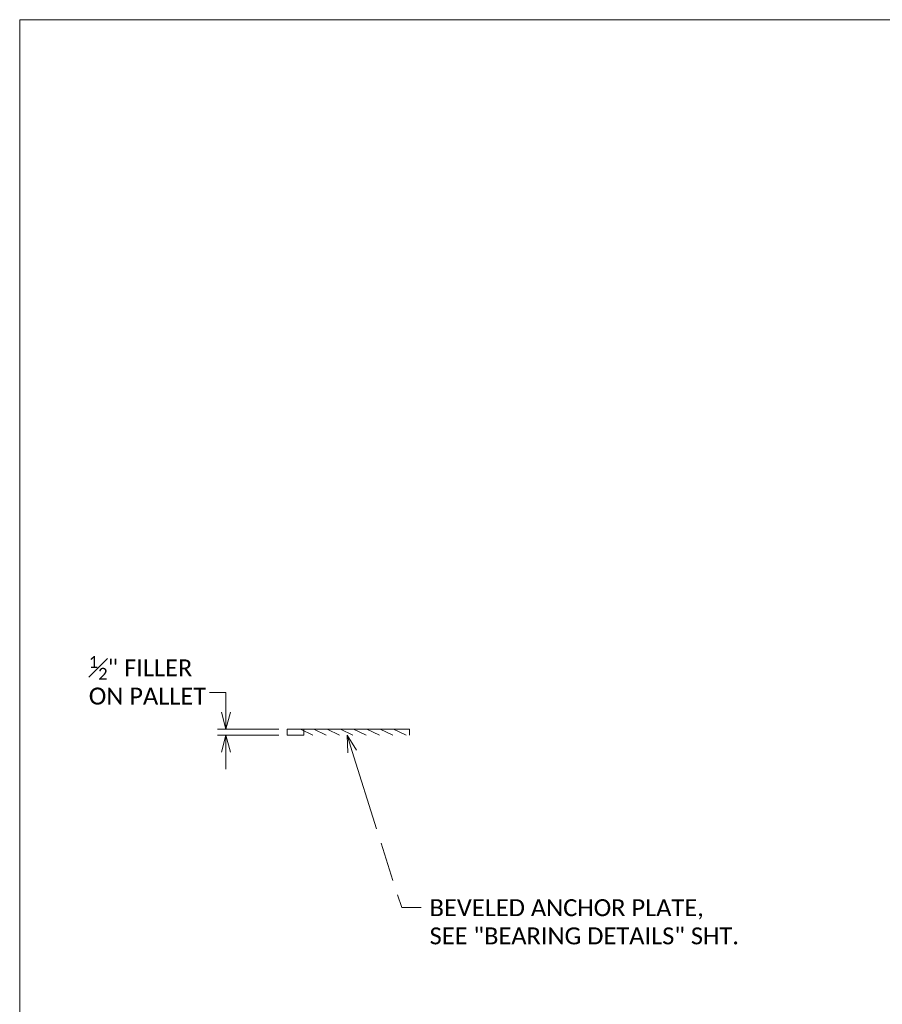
# Model space of a CAD drawing. Extents: x 0 to 956, y 0 to 252.
# Tile 4 of 17: x 0 to 76, y 165 to 252. Entities that reach past the tile are written whole.
import ezdxf

# ---------------------------------------------------------------- set-up
doc = ezdxf.new("R2010")
doc.units = 0
doc.header["$MEASUREMENT"] = 0
for name, color, linetype, lineweight in [('B_ANNO_DIM', 7, 'Continuous', 18), ('B_ANNO_TEXT', 7, 'Continuous', 18), ('B_STEEL', 92, 'Continuous', 18)]:
    doc.layers.add(name, color=color, linetype=linetype, lineweight=lineweight)
doc.layers.add('B_ANNO_NOPLOT', color=47, linetype='Continuous', lineweight=18, plot=False)
doc.styles.add('Annotative', font='calibri.ttf', dxfattribs={"height": 0.0625})
doc.dimstyles.new('Annotative', dxfattribs={"dimscale": 0, "dimtxt": 0.0625, "dimasz": 0.0625, "dimexe": 0.03125, "dimexo": 0.03125, "dimgap": 0.03125, "dimtad": 1, "dimdec": 3, "dimzin": 3, "dimdsep": 46, "dimlunit": 4, "dimtxsty": 'Annotative', "dimblk": 'OPEN30', "dimcen": 0.03125, "dimclrd": 256, "dimclre": 256, "dimclrt": 256, "dimaunit": 1, "dimadec": 0, "dimazin": 0, "dimtfac": 0.75, "dimtdec": 3, "dimtofl": 0, "dimtmove": 0, "dimatfit": 3, "dimldrblk": 'OPEN30', "dimfxl": 1, "dimtfill": 1, "dimfrac": 1, "dimtolj": 1, "dimtzin": 0, "dimlwd": -1, "dimlwe": -1, "dimarcsym": 0})

# ---------------------------------------------------------------- blocks, each defined once
blk = doc.blocks.new('*U212')
at = {"layer": 'B_ANNO_NOPLOT', "flags": 128}
blk.add_lwpolyline([(0, 0), (-1.005828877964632e-07, 252.0001260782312), (323.9278245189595, 252.0001261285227), (323.9278245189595, 238.855280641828), (378.0001888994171, 238.8552806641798), (378.0001889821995, 40.49962555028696), (316.5709110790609, 40.49962553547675), (316.5709110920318, 1.229345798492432e-07)], close=True, dxfattribs=at)
at = {"layer": 'B_ANNO_TEXT', "style": 'Annotative'}
for tag, p in [('BN2', (248.5041086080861, 219.9396402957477)), ('BN3', (248.4940645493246, 217.4338015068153))]:
    blk.add_attdef(tag, p, '', height=1.5, dxfattribs=at)
blk.add_attdef('BN4', (248.3943601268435, 207.5772332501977), '', height=1.5, rotation=90, dxfattribs=at)
blk = doc.blocks.new('_Open30')
at = {"color": 0, "linetype": 'ByBlock', "lineweight": -2}
for p, q in [((-1, 0.26794919), (0, 0)), ((0, 0), (-1, -0.26794919)), ((0, 0), (-1, 0))]:
    blk.add_line(p, q, dxfattribs=at)
blk = doc.blocks.new('*D299')
at = {"layer": 'B_ANNO_DIM', "transparency": 16777216}
for p, q in [((18.26782547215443, 190.6236596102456), (18.26782547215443, 192.1236596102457)), ((22.94779941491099, 189.1236596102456), (17.51782547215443, 189.1236596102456)), ((22.94779941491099, 188.5705346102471), (17.51782547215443, 188.5705346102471)), ((18.26782547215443, 187.0705346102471), (18.26782547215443, 185.5705346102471))]:
    blk.add_line(p, q, dxfattribs=at)
at = {"layer": 'Defpoints', "color": 0, "transparency": 16777216}
for p in [(18.26782547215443, 188.5705346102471), (23.69779941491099, 189.1236596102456), (23.69779941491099, 188.5705346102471)]:
    blk.add_point(p, dxfattribs=at)
at = {"layer": 'B_ANNO_DIM', "transparency": 16777216, "xscale": 1.5, "yscale": 1.5, "zscale": 1.5}
for p, rotation in [((18.26782547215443, 189.1236596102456), 270), ((18.26782547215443, 188.5705346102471), 90)]:
    blk.add_blockref('_Open30', p, dxfattribs=dict(at, rotation=rotation))
blk = doc.blocks.new('*U297')
at = {"layer": 'B_ANNO_DIM'}
blk.add_line((33.84230393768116, 173.296996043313), (35.56559681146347, 173.296996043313), dxfattribs=at)
at = {"layer": 'B_ANNO_DIM', "flags": 128}
blk.add_lwpolyline([(18.26782547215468, 189.1236596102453), (18.26782547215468, 192.3624898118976), (16.80999969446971, 192.3624898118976)], dxfattribs=at)
at = {"layer": 'B_ANNO_DIM'}
for points in [[(29.45246724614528, 187.1403933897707), (31.62035834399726, 180.2876950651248), (31.62035834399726, 180.2876950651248)], [(32.0214211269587, 179.0199366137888), (33.06942751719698, 175.7071910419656), (33.06942751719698, 175.7071910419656)], [(33.47049030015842, 174.4394325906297), (33.84230393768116, 173.296996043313), (33.84230393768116, 173.296996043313)]]:
    blk.add_lwpolyline(points, dxfattribs=at)
at = {"layer": 'B_ANNO_NOPLOT', "flags": 128}
blk.add_lwpolyline([(0, 0), (-1.005828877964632e-07, 252.0001260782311), (323.9278245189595, 252.0001261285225), (323.9278245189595, 238.8552806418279), (378.0001888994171, 238.8552806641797), (378.0001889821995, 40.49962555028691), (316.5709110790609, 40.49962553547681), (316.5709110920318, 1.229344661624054e-07)], close=True, dxfattribs=at)
at = {"layer": 'B_STEEL'}
for p, q in [((34.52013235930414, 189.1236596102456), (23.69779941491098, 189.1236596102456)), ((23.69779941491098, 189.1236596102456), (23.69779941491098, 188.570534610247)), ((25.18204941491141, 188.570534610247), (23.69779941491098, 188.570534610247)), ((24.87516647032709, 189.1236596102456), (25.98141647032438, 188.570534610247)), ((25.18204941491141, 189.1236596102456), (25.18204941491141, 188.5701596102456)), ((26.0525335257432, 189.1236596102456), (27.15878352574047, 188.570534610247)), ((27.22990058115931, 189.1236596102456), (28.33615058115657, 188.570534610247)), ((28.40726763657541, 189.1236596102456), (29.51351763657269, 188.570534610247)), ((29.58463469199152, 189.1236596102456), (30.69088469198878, 188.570534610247)), ((30.76200174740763, 189.1236596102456), (31.8682517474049, 188.570534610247)), ((31.93936880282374, 189.1236596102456), (33.04561880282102, 188.570534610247)), ((33.11673585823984, 189.1236596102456), (34.22298585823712, 188.570534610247)), ((34.52013235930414, 189.1236596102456), (34.52013235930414, 188.570534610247))]:
    blk.add_line(p, q, dxfattribs=at)
at = {"layer": 'B_ANNO_DIM', "xscale": 1.5, "yscale": 1.5, "zscale": 1.5, "rotation": 107.5550710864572}
blk.add_blockref('_Open30', (29.00003372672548, 188.570534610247), dxfattribs=at)
at = {"layer": 'B_ANNO_DIM', "insert": (6.123727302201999, 195.596099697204), "char_height": 1.50000075, "width": 75.98590060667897, "attachment_point": 1, "line_spacing_factor": 0.99999950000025, "style": 'Annotative'}
blk.add_mtext('\\A1;{\\H0.7x;\\S1#2;}" FILLER\\PON PALLET', dxfattribs=at)
at = {"layer": 'B_ANNO_DIM', "insert": (36.31559681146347, 174.0382574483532), "char_height": 1.5, "attachment_point": 1, "style": 'Annotative'}
blk.add_mtext('BEVELED ANCHOR PLATE,\\PSEE "BEARING DETAILS" SHT.', dxfattribs=at)
at = {"layer": 'B_ANNO_DIM'}
dim = blk.add_linear_dim(base=(18.26782547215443, 188.5705346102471), p1=(23.69779941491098, 189.1236596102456), p2=(23.69779941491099, 188.570534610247), angle=90, text=' ', dimstyle='Annotative', dxfattribs=at)
dim.commit()
dim.dimension.update_dxf_attribs({"geometry": '*D299', "text_midpoint": (18.26782547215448, 188.8470971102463), "dimtype": 160})

msp = doc.modelspace()

# ---------------------------------------------------------------- block references
msp.add_blockref('*U212', (0, 0))

# ---------------------------------------------------------------- next in the draw order: block references
msp.add_blockref('*U297', (0, 0))

doc.saveas('drawing.dxf')
